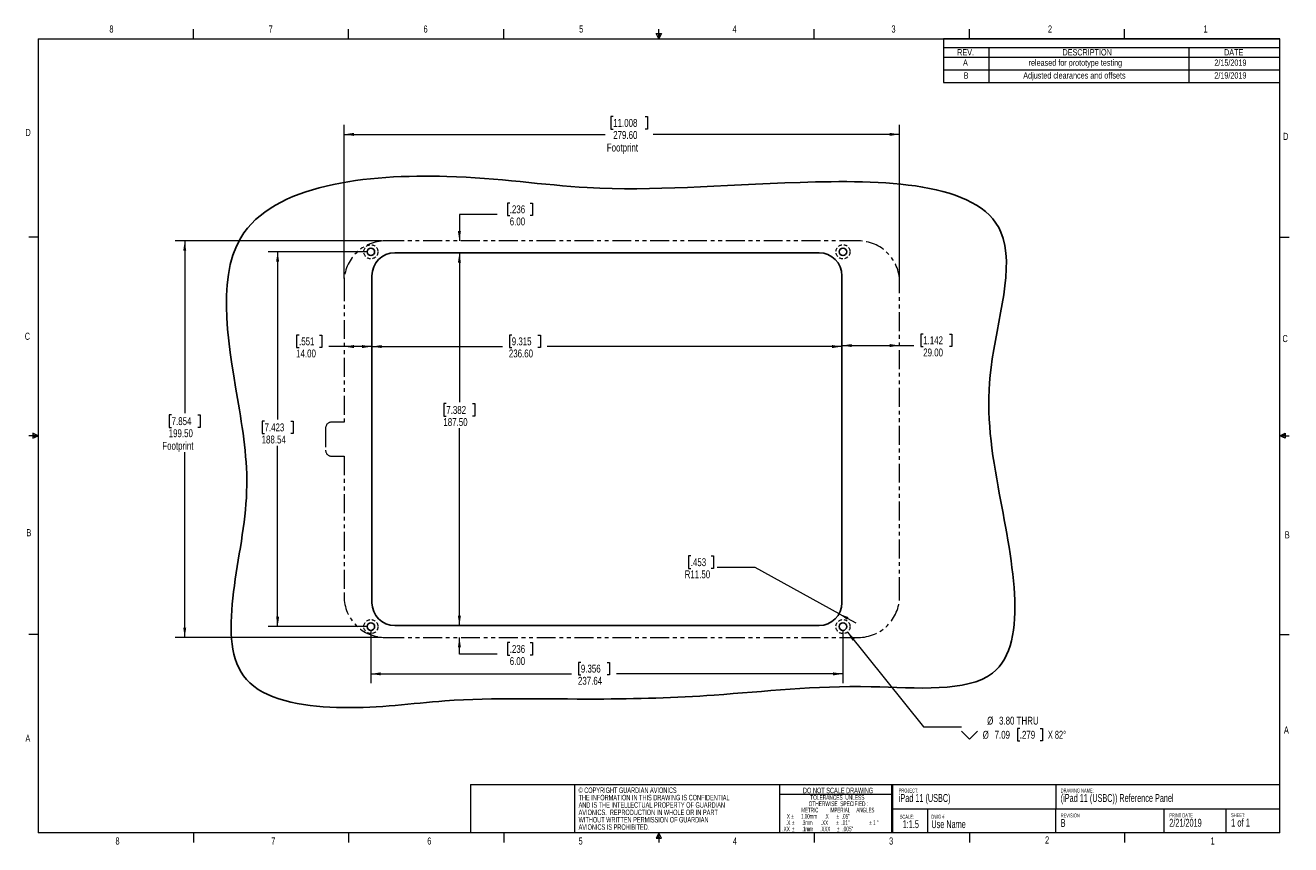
# Model space of a CAD drawing. Header units: millimetres. Extents: x 3 to 428, y 3 to 278.
import ezdxf

# ---------------------------------------------------------------- set-up
doc = ezdxf.new("R2010")
doc.units = ezdxf.units.MM
doc.linetypes.add('HIDDEN', pattern=[1.905, 1.27, -0.635])
doc.linetypes.add('PHANTOM', pattern=[12.7, 6.35, -1.27, 1.27, -1.27, 1.27, -1.27])
doc.styles.add('SLDTEXTSTYLE0', font='TXT', dxfattribs={"width": 0.605})
doc.styles.add('SLDTEXTSTYLE1', font='TXT', dxfattribs={"width": 0.75})
doc.styles.add('SLDTEXTSTYLE2', font='TXT', dxfattribs={"width": 0.561765})
doc.styles.add('SLDTEXTSTYLE3', font='TXT', dxfattribs={"width": 0.56})
doc.styles.add('SLDTEXTSTYLE4', font='TXT', dxfattribs={"width": 0.5525})
doc.styles.add('SLDTEXTSTYLE5', font='TXT', dxfattribs={"width": 0.57})
doc.styles.add('SLDTEXTSTYLE6', font='TXT', dxfattribs={"width": 0.7})
doc.dimstyles.new('SLDDIMSTYLE0', dxfattribs={"dimtxt": 2.645833, "dimasz": 3.302, "dimexe": 0, "dimexo": 0.0625, "dimgap": 0.661458, "dimtad": 0, "dimtih": 1, "dimtoh": 1, "dimlfac": 1.5, "dimrnd": 1e-09, "dimzin": 4, "dimdsep": 46, "dimtxsty": 'SLDTEXTSTYLE1', "dimsah": 1, "dimcen": 0.09, "dimadec": 0, "dimazin": 1, "dimtfac": 1, "dimtofl": 0, "dimtmove": 0, "dimatfit": 3, "dimfxl": 1, "dimfrac": 2, "dimtolj": 1, "dimtzin": 12, "dimarcsym": 0})
doc.dimstyles.new('SLDDIMSTYLE1', dxfattribs={"dimtxt": 2.645833, "dimasz": 3.302, "dimexe": 0, "dimexo": 0.0625, "dimgap": 0.661458, "dimtad": 0, "dimtih": 1, "dimtoh": 1, "dimlfac": 1.5, "dimrnd": 1e-09, "dimzin": 4, "dimdsep": 46, "dimtxsty": 'SLDTEXTSTYLE1', "dimsah": 1, "dimcen": 0, "dimadec": 0, "dimazin": 1, "dimtfac": 1, "dimtofl": 0, "dimtmove": 1, "dimatfit": 3, "dimfxl": 1, "dimfrac": 2, "dimtolj": 1, "dimtzin": 12, "dimarcsym": 0})
doc.dimstyles.new('SLDDIMSTYLE2', dxfattribs={"dimtxt": 2.645833, "dimasz": 3.302, "dimexe": 0, "dimexo": 0.0625, "dimgap": 0.661458, "dimtad": 0, "dimtih": 1, "dimtoh": 1, "dimlfac": 1.5, "dimrnd": 1e-09, "dimzin": 4, "dimdsep": 46, "dimtxsty": 'SLDTEXTSTYLE1', "dimsah": 1, "dimcen": 0.09, "dimadec": 0, "dimazin": 1, "dimtfac": 1, "dimtmove": 0, "dimatfit": 0, "dimfxl": 1, "dimfrac": 2, "dimtolj": 1, "dimtzin": 12, "dimarcsym": 0})
doc.dimstyles.new('SLDDIMSTYLE3', dxfattribs={"dimtxt": 2.645833, "dimasz": 3.302, "dimexe": 0, "dimexo": 0.0625, "dimgap": 0.661458, "dimtad": 0, "dimtih": 1, "dimtoh": 1, "dimlfac": 1.5, "dimrnd": 1e-09, "dimzin": 12, "dimdsep": 46, "dimtxsty": 'SLDTEXTSTYLE1', "dimsah": 1, "dimcen": 0.09, "dimadec": 0, "dimazin": 3, "dimtfac": 1, "dimtofl": 0, "dimtmove": 0, "dimatfit": 3, "dimfxl": 1, "dimfrac": 2, "dimtolj": 1, "dimtzin": 12, "dimarcsym": 0})
doc.dimstyles.new('SLDDIMSTYLE4', dxfattribs={"dimtxt": 2.645833, "dimasz": 3.302, "dimexe": 0, "dimexo": 0.0625, "dimgap": 0.661458, "dimtad": 0, "dimtih": 1, "dimtoh": 1, "dimlfac": 1.5, "dimrnd": 1e-09, "dimzin": 12, "dimdsep": 46, "dimtxsty": 'SLDTEXTSTYLE1', "dimsah": 1, "dimcen": 0, "dimadec": 0, "dimazin": 3, "dimtfac": 1, "dimtofl": 0, "dimtmove": 0, "dimatfit": 3, "dimfxl": 1, "dimfrac": 2, "dimtolj": 1, "dimtzin": 12, "dimarcsym": 0})

# ---------------------------------------------------------------- blocks, each defined once
blk = doc.blocks.new('Block2')
at = {"color": 7, "linetype": 'Continuous', "lineweight": 18}
for p, q in [((12.8, 105.79), (11.04, 106.69)), ((11.04, 106.69), (11.04, 104.98)), ((12.8, 105.79), (9.62, 105.79)), ((11.04, 106.1), (12.8, 105.79)), ((11.04, 104.98), (12.8, 105.79)), ((11.04, 105.56), (12.8, 105.79)), ((11.04, 105.56), (12.8, 105.79))]:
    blk.add_line(p, q, dxfattribs=at)
blk = doc.blocks.new('Block3')
at = {"color": 7, "linetype": 'Continuous', "lineweight": 18}
for p, q in [((0, 0.81), (1.76, 1.71)), ((1.76, 1.12), (0, 0.81)), ((1.76, 0.58), (0, 0.81)), ((1.76, 0.58), (0, 0.81)), ((1.76, 0), (0, 0.81)), ((0, 0.81), (3.17, 0.81)), ((1.76, 1.71), (1.76, 0))]:
    blk.add_line(p, q, dxfattribs=at)
blk = doc.blocks.new('SW_NOTE_0')
at = {"color": 0, "linetype": 'Continuous', "lineweight": 0, "attachment_point": 1, "style": 'SLDTEXTSTYLE0'}
for s, insert, char_height in [('PROJECT:', (0, 1.71), 1.323), ('iPad 11 (USBC)', (0, -0.12), 2.6458)]:
    blk.add_mtext(s, dxfattribs=dict(at, insert=insert, char_height=char_height))
blk = doc.blocks.new('SW_NOTE_1')
at = {"color": 0, "linetype": 'Continuous', "lineweight": 0, "attachment_point": 1, "style": 'SLDTEXTSTYLE0'}
for s, insert, char_height in [('SCALE:', (0, 1.71), 1.323), ('1:1.5', (0.99, -0.12), 2.646)]:
    blk.add_mtext(s, dxfattribs=dict(at, insert=insert, char_height=char_height))
blk = doc.blocks.new('SW_NOTE_2')
at = {"color": 0, "linetype": 'Continuous', "lineweight": 0, "attachment_point": 2}
for s, insert, char_height, style in [('DO NOT SCALE DRAWING', (15.77, 2.39), 1.8521, 'SLDTEXTSTYLE0'), ('OTHERWISE  SPECIFIED :', (15.87, -2.19), 1.5875, 'SLDTEXTSTYLE0'), ('TOLERANCES  UNLESS', (15.53, -0.07), 1.5875, 'SLDTEXTSTYLE0'), ('X', (-0.89, -6.42), 1.59, 'SLDTEXTSTYLE0'), ('%%p', (0.52, -6.42), 1.587, 'SLDTEXTSTYLE0'), ('METRIC         IMPERIAL     ANGLES', (15.7, -4.3), 1.5875, 'SLDTEXTSTYLE2'), ('%%p', (0.68, -8.54), 1.587, 'SLDTEXTSTYLE0'), ('1.00mm      .X', (7.99, -6.42), 1.5875, 'SLDTEXTSTYLE3'), ('%%p', (15.58, -8.54), 1.587, 'SLDTEXTSTYLE0'), ('%%p', (15.68, -6.42), 1.587, 'SLDTEXTSTYLE0'), ('.01"', (18.26, -8.54), 1.587, 'SLDTEXTSTYLE0'), ('.05"', (18.36, -6.42), 1.587, 'SLDTEXTSTYLE0'), ('%%p', (26.67, -8.54), 1.587, 'SLDTEXTSTYLE0'), ('%%d', (29.12, -8.54), 1.587, 'SLDTEXTSTYLE0'), ('.XX', (-1.69, -10.65), 1.587, 'SLDTEXTSTYLE0'), ('.X', (-0.99, -8.54), 1.587, 'SLDTEXTSTYLE0'), ('%%p', (0.66, -10.65), 1.587, 'SLDTEXTSTYLE0'), ('.3mm       .XX', (7.98, -8.54), 1.5875, 'SLDTEXTSTYLE4'), ('.1mm      .XXX', (8.38, -10.65), 1.5875, 'SLDTEXTSTYLE3'), ('%%p', (15.75, -10.65), 1.587, 'SLDTEXTSTYLE0'), ('.005"', (19.03, -10.65), 1.587, 'SLDTEXTSTYLE0'), ('1', (27.96, -8.54), 1.59, 'SLDTEXTSTYLE0')]:
    blk.add_mtext(s, dxfattribs=dict(at, insert=insert, char_height=char_height, style=style))
blk = doc.blocks.new('SW_NOTE_3')
at = {"color": 0, "linetype": 'Continuous', "lineweight": 0, "attachment_point": 1, "style": 'SLDTEXTSTYLE0'}
for s, insert, char_height in [('DWG #', (0, 1.71), 1.323), ('Use Name', (0, -0.12), 2.646)]:
    blk.add_mtext(s, dxfattribs=dict(at, insert=insert, char_height=char_height))
blk = doc.blocks.new('SW_NOTE_4')
at = {"color": 0, "linetype": 'Continuous', "lineweight": 0, "attachment_point": 1, "style": 'SLDTEXTSTYLE0'}
for s, insert, char_height in [('REVISION', (0, 1.71), 1.323), ('B', (0, -0.12), 2.65)]:
    blk.add_mtext(s, dxfattribs=dict(at, insert=insert, char_height=char_height))
blk = doc.blocks.new('SW_NOTE_5')
at = {"color": 0, "linetype": 'Continuous', "lineweight": 0, "attachment_point": 1}
for s, insert, char_height, style in [('SHEET:', (0, 1.71), 1.323, 'SLDTEXTSTYLE0'), ('1 of 1', (0, -0.12), 2.646, 'SLDTEXTSTYLE5')]:
    blk.add_mtext(s, dxfattribs=dict(at, insert=insert, char_height=char_height, style=style))
blk = doc.blocks.new('SW_NOTE_6')
at = {"color": 0, "linetype": 'Continuous', "lineweight": 0, "attachment_point": 1, "style": 'SLDTEXTSTYLE0'}
for s, insert, char_height in [('DRAWING NAME:', (0, 1.71), 1.3229), ('(iPad 11 (USBC)) Reference Panel', (0, -0.12), 2.6458)]:
    blk.add_mtext(s, dxfattribs=dict(at, insert=insert, char_height=char_height))
blk = doc.blocks.new('SW_NOTE_7')
at = {"color": 0, "linetype": 'Continuous', "lineweight": 0, "attachment_point": 1, "style": 'SLDTEXTSTYLE0'}
for s, insert, char_height in [('2/21/2019', (0, -0.12), 2.646), ('PRINT DATE', (0, 1.71), 1.323)]:
    blk.add_mtext(s, dxfattribs=dict(at, insert=insert, char_height=char_height))
blk = doc.blocks.new('SW_NOTE_8')
at = {"color": 0, "linetype": 'Continuous', "lineweight": 0, "char_height": 1.8521, "attachment_point": 1, "style": 'SLDTEXTSTYLE0'}
for s, insert in [('© COPYRIGHT GUARDIAN AVIONICS', (0, 2.39)), ('AND IS THE INTELLECTUAL PROPERTY OF GUARDIAN', (0, -2.55)), ('THE INFORMATION IN THIS DRAWING IS CONFIDENTIAL', (0, -0.08)), ('AVIONICS.  REPRODUCTION IN WHOLE OR IN PART', (0, -5.02)), ('WITHOUT WRITTEN PERMISSION OF GUARDIAN', (0, -7.49)), ('AVIONICS IS PROHIBITED.', (0, -9.96))]:
    blk.add_mtext(s, dxfattribs=dict(at, insert=insert))
blk = doc.blocks.new('SW_TABLEANNOTATION_0')
at = {"color": 0, "linetype": 'Continuous', "lineweight": 18}
for p, q in [((0, 0), (0, -14.71)), ((112.87, 0), (0, 0)), ((112.87, -14.71), (112.87, 0)), ((0, -2.95), (112.87, -2.95)), ((15.24, -2.95), (15.24, -6.13)), ((82.39, -2.95), (82.39, -6.13)), ((0, -6.13), (112.87, -6.13)), ((15.24, -6.13), (15.24, -14.71)), ((82.39, -6.13), (82.39, -14.71)), ((0, -10.42), (112.87, -10.42)), ((0, -14.71), (112.87, -14.71))]:
    blk.add_line(p, q, dxfattribs=at)
at = {"color": 0, "linetype": 'Continuous', "lineweight": 18, "attachment_point": 1, "style": 'SLDTEXTSTYLE1'}
for s, insert, char_height in [('REV.', (4.63, -3.49), 2.117), ('DESCRIPTION', (39.96, -3.49), 2.1167), ('DATE', (94.18, -3.49), 2.117), ('A', (6.58, -6.96), 2.12), ('released for prototype testing', (28.58, -6.96), 2.1167), ('2/15/2019', (90.92, -6.96), 2.117), ('B', (6.81, -11.25), 2.12), ('Adjusted clearances and offsets', (26.79, -11.25), 2.1167), ('2/19/2019', (90.92, -11.25), 2.117)]:
    blk.add_mtext(s, dxfattribs=dict(at, insert=insert, char_height=char_height))
blk = doc.blocks.new('_D')
at = {"color": 7, "linetype": 'Continuous', "lineweight": 18}
for p, q in [((122.99, 205.31), (53.78, 205.31)), ((56.95, 205.31), (56.95, 147.52)), ((52.56, 146.99), (51.75, 146.99)), ((51.75, 146.99), (51.75, 142.78)), ((61.35, 146.99), (62.16, 146.99)), ((62.16, 146.99), (62.16, 142.78)), ((51.75, 142.78), (52.56, 142.78)), ((62.16, 142.78), (61.35, 142.78)), ((56.95, 72.31), (56.95, 134.51)), ((122.99, 72.31), (53.78, 72.31))]:
    blk.add_line(p, q, dxfattribs=at)
for points in [[(56.95, 205.31), (56.45, 202), (57.46, 202)], [(56.95, 72.31), (57.46, 75.61), (56.45, 75.61)]]:
    blk.add_solid(points, dxfattribs=at)
at = {"color": 7, "linetype": 'Continuous', "lineweight": 18, "char_height": 2.646, "attachment_point": 1, "style": 'SLDTEXTSTYLE1'}
for s, insert in [('7.854', (52.56, 146.19)), ('199.50', (51.58, 142.13)), ('Footprint', (49.43, 137.92))]:
    blk.add_mtext(s, dxfattribs=dict(at, insert=insert))
blk = doc.blocks.new('_D_1')
at = {"color": 7, "linetype": 'Continuous', "lineweight": 18}
for p, q in [((200.74, 247.01), (199.94, 247.01)), ((199.94, 247.01), (199.94, 242.8)), ((211.49, 247.01), (212.3, 247.01)), ((212.3, 247.01), (212.3, 242.8)), ((110.43, 192.74), (110.43, 244.21)), ((199.94, 242.8), (200.74, 242.8)), ((212.3, 242.8), (211.49, 242.8)), ((296.83, 192.74), (296.83, 244.21)), ((110.43, 241.04), (198.06, 241.04)), ((296.83, 241.04), (214.18, 241.04))]:
    blk.add_line(p, q, dxfattribs=at)
for points in [[(110.43, 241.04), (113.73, 240.53), (113.73, 241.55)], [(296.83, 241.04), (293.53, 241.55), (293.53, 240.53)]]:
    blk.add_solid(points, dxfattribs=at)
at = {"color": 7, "linetype": 'Continuous', "lineweight": 18, "char_height": 2.646, "attachment_point": 1, "style": 'SLDTEXTSTYLE1'}
for s, insert in [('279.60', (200.74, 242.15)), ('11.008', (200.74, 246.21)), ('Footprint', (198.6, 237.94))]:
    blk.add_mtext(s, dxfattribs=dict(at, insert=insert))
blk = doc.blocks.new('_D_2')
at = {"color": 7, "linetype": 'Continuous', "lineweight": 18}
for p, q in [((119.76, 169.88), (163.58, 169.88)), ((166.7, 173.75), (165.9, 173.75)), ((165.9, 173.75), (165.9, 169.54)), ((175.5, 173.75), (176.3, 173.75)), ((176.3, 173.75), (176.3, 169.54)), ((277.5, 169.88), (178.62, 169.88)), ((165.9, 169.54), (166.7, 169.54)), ((176.3, 169.54), (175.5, 169.54))]:
    blk.add_line(p, q, dxfattribs=at)
for points in [[(119.76, 169.88), (123.07, 169.37), (123.07, 170.39)], [(277.5, 169.88), (274.2, 170.39), (274.2, 169.37)]]:
    blk.add_solid(points, dxfattribs=at)
at = {"color": 7, "linetype": 'Continuous', "lineweight": 18, "char_height": 2.646, "attachment_point": 1, "style": 'SLDTEXTSTYLE1'}
for s, insert in [('9.315', (166.7, 172.95)), ('236.60', (165.72, 168.89))]:
    blk.add_mtext(s, dxfattribs=dict(at, insert=insert))
blk = doc.blocks.new('_D_3')
at = {"color": 7, "linetype": 'Continuous', "lineweight": 18}
for p, q in [((149.13, 201.31), (149.13, 151.27)), ((144.73, 150.74), (143.92, 150.74)), ((143.92, 150.74), (143.92, 146.53)), ((153.52, 150.74), (154.33, 150.74)), ((154.33, 150.74), (154.33, 146.53)), ((143.92, 146.53), (144.73, 146.53)), ((154.33, 146.53), (153.52, 146.53)), ((149.13, 76.31), (149.13, 142.47))]:
    blk.add_line(p, q, dxfattribs=at)
for points in [[(149.13, 201.31), (148.62, 198), (149.64, 198)], [(149.13, 76.31), (149.64, 79.61), (148.62, 79.61)]]:
    blk.add_solid(points, dxfattribs=at)
at = {"color": 7, "linetype": 'Continuous', "lineweight": 18, "char_height": 2.646, "attachment_point": 1, "style": 'SLDTEXTSTYLE1'}
for s, insert in [('7.382', (144.73, 149.94)), ('187.50', (143.75, 145.88))]:
    blk.add_mtext(s, dxfattribs=dict(at, insert=insert))
blk = doc.blocks.new('_D_4')
at = {"color": 7, "linetype": 'Continuous', "lineweight": 18}
for p, q in [((226.77, 99.67), (225.97, 99.67)), ((225.97, 99.67), (225.97, 95.47)), ((233.61, 99.67), (234.42, 99.67)), ((234.42, 99.67), (234.42, 95.47)), ((225.97, 95.47), (226.77, 95.47)), ((234.42, 95.47), (233.61, 95.47)), ((248.36, 95.8), (235.66, 95.8)), ((276.55, 80.27), (248.36, 95.8)), ((276.55, 80.27), (282.11, 77.21))]:
    blk.add_line(p, q, dxfattribs=at)
blk.add_solid([(276.55, 80.27), (279.19, 78.23), (279.68, 79.12)], dxfattribs=at)
at = {"color": 7, "linetype": 'Continuous', "lineweight": 18, "char_height": 2.646, "attachment_point": 1, "style": 'SLDTEXTSTYLE1'}
for s, insert in [('.453', (226.77, 98.88)), ('R11.50', (224.73, 94.81))]:
    blk.add_mtext(s, dxfattribs=dict(at, insert=insert))
blk = doc.blocks.new('_D_5')
at = {"color": 7, "linetype": 'Continuous', "lineweight": 18}
for p, q in [((95.32, 173.75), (94.51, 173.75)), ((94.51, 173.75), (94.51, 169.54)), ((102.16, 173.75), (102.96, 173.75)), ((102.96, 173.75), (102.96, 169.54)), ((110.43, 169.88), (105.28, 169.88)), ((119.76, 169.88), (110.43, 169.88)), ((94.51, 169.54), (95.32, 169.54)), ((102.96, 169.54), (102.16, 169.54))]:
    blk.add_line(p, q, dxfattribs=at)
for points in [[(110.43, 169.88), (113.73, 169.37), (113.73, 170.39)], [(119.76, 169.88), (116.46, 170.39), (116.46, 169.37)]]:
    blk.add_solid(points, dxfattribs=at)
at = {"color": 7, "linetype": 'Continuous', "lineweight": 18, "char_height": 2.646, "attachment_point": 1, "style": 'SLDTEXTSTYLE1'}
for s, insert in [('.551', (95.32, 172.95)), ('14.00', (94.34, 168.89))]:
    blk.add_mtext(s, dxfattribs=dict(at, insert=insert))
blk = doc.blocks.new('_D_6')
at = {"color": 7, "linetype": 'Continuous', "lineweight": 18}
for p, q in [((277.5, 170.22), (296.83, 170.22)), ((296.83, 170.22), (301.64, 170.22)), ((304.77, 174.08), (303.96, 174.08)), ((303.96, 174.08), (303.96, 169.88)), ((303.96, 169.88), (304.77, 169.88)), ((313.56, 174.08), (314.36, 174.08)), ((314.36, 169.88), (313.56, 169.88)), ((314.36, 174.08), (314.36, 169.88))]:
    blk.add_line(p, q, dxfattribs=at)
for points in [[(277.5, 170.22), (280.8, 169.71), (280.8, 170.72)], [(296.83, 170.22), (293.53, 170.72), (293.53, 169.71)]]:
    blk.add_solid(points, dxfattribs=at)
at = {"color": 7, "linetype": 'Continuous', "lineweight": 18, "char_height": 2.646, "attachment_point": 1, "style": 'SLDTEXTSTYLE1'}
for s, insert in [('1.142', (304.77, 173.29)), ('29.00', (304.77, 169.22))]:
    blk.add_mtext(s, dxfattribs=dict(at, insert=insert))
blk = doc.blocks.new('_D_7')
at = {"color": 7, "linetype": 'Continuous', "lineweight": 18}
for p, q in [((166.02, 218.02), (165.22, 218.02)), ((165.22, 218.02), (165.22, 213.82)), ((172.86, 218.02), (173.67, 218.02)), ((173.67, 218.02), (173.67, 213.82)), ((161.83, 214.16), (149.13, 214.16)), ((149.13, 214.16), (149.13, 205.31)), ((165.22, 213.82), (166.02, 213.82)), ((173.67, 213.82), (172.86, 213.82)), ((149.13, 201.31), (149.13, 194.96))]:
    blk.add_line(p, q, dxfattribs=at)
for points in [[(149.13, 205.31), (149.64, 208.61), (148.62, 208.61)], [(149.13, 201.31), (148.62, 198), (149.64, 198)]]:
    blk.add_solid(points, dxfattribs=at)
at = {"color": 7, "linetype": 'Continuous', "lineweight": 18, "char_height": 2.646, "attachment_point": 1, "style": 'SLDTEXTSTYLE1'}
for s, insert in [('.236', (166.02, 217.23)), ('6.00', (166.02, 213.16))]:
    blk.add_mtext(s, dxfattribs=dict(at, insert=insert))
blk = doc.blocks.new('_D_8')
at = {"color": 7, "linetype": 'Continuous', "lineweight": 18}
for p, q in [((149.13, 76.31), (149.13, 82.66)), ((149.13, 66.71), (149.13, 72.31)), ((166.02, 70.58), (165.22, 70.58)), ((165.22, 70.58), (165.22, 66.38)), ((172.86, 70.58), (173.67, 70.58)), ((173.67, 70.58), (173.67, 66.38)), ((161.83, 66.71), (149.13, 66.71)), ((165.22, 66.38), (166.02, 66.38)), ((173.67, 66.38), (172.86, 66.38))]:
    blk.add_line(p, q, dxfattribs=at)
for points in [[(149.13, 76.31), (149.64, 79.61), (148.62, 79.61)], [(149.13, 72.31), (148.62, 69), (149.64, 69)]]:
    blk.add_solid(points, dxfattribs=at)
at = {"color": 7, "linetype": 'Continuous', "lineweight": 18, "char_height": 2.646, "attachment_point": 1, "style": 'SLDTEXTSTYLE1'}
for s, insert in [('.236', (166.02, 69.79)), ('6.00', (166.02, 65.72))]:
    blk.add_mtext(s, dxfattribs=dict(at, insert=insert))
blk = doc.blocks.new('_D_9')
at = {"color": 7, "linetype": 'Continuous', "lineweight": 18}
for p, q in [((119.42, 74.69), (119.42, 56.93)), ((277.85, 74.69), (277.85, 56.93)), ((189.89, 63.97), (189.09, 63.97)), ((189.09, 63.97), (189.09, 59.76)), ((198.69, 63.97), (199.49, 63.97)), ((199.49, 63.97), (199.49, 59.76)), ((119.42, 60.1), (186.77, 60.1)), ((189.09, 59.76), (189.89, 59.76)), ((199.49, 59.76), (198.69, 59.76)), ((277.85, 60.1), (201.81, 60.1))]:
    blk.add_line(p, q, dxfattribs=at)
for points in [[(119.42, 60.1), (122.72, 59.59), (122.72, 60.61)], [(277.85, 60.1), (274.54, 60.61), (274.54, 59.59)]]:
    blk.add_solid(points, dxfattribs=at)
at = {"color": 7, "linetype": 'Continuous', "lineweight": 18, "char_height": 2.646, "attachment_point": 1, "style": 'SLDTEXTSTYLE1'}
for s, insert in [('9.356', (189.89, 63.18)), ('237.64', (188.91, 59.11))]:
    blk.add_mtext(s, dxfattribs=dict(at, insert=insert))
blk = doc.blocks.new('_D_10')
at = {"color": 7, "linetype": 'Continuous', "lineweight": 18}
for p, q in [((118.15, 201.65), (84.96, 201.65)), ((88.13, 201.65), (88.13, 145.42)), ((83.73, 144.88), (82.93, 144.88)), ((82.93, 144.88), (82.93, 140.68)), ((92.53, 144.88), (93.33, 144.88)), ((93.33, 144.88), (93.33, 140.68)), ((82.93, 140.68), (83.73, 140.68)), ((93.33, 140.68), (92.53, 140.68)), ((88.13, 75.96), (88.13, 136.62)), ((118.15, 75.96), (84.96, 75.96))]:
    blk.add_line(p, q, dxfattribs=at)
for points in [[(88.13, 201.65), (87.62, 198.35), (88.64, 198.35)], [(88.13, 75.96), (88.64, 79.26), (87.62, 79.26)]]:
    blk.add_solid(points, dxfattribs=at)
at = {"color": 7, "linetype": 'Continuous', "lineweight": 18, "char_height": 2.646, "attachment_point": 1, "style": 'SLDTEXTSTYLE1'}
for s, insert in [('7.423', (83.73, 144.09)), ('188.54', (82.76, 140.03))]:
    blk.add_mtext(s, dxfattribs=dict(at, insert=insert))
blk = doc.blocks.new('SW_SYMBOL_HOLE_SINK')
at = {"color": 0, "linetype": 'Continuous', "lineweight": 18}
for p, q in [((0, 875), (800, 75)), ((800, 75), (1600, 875))]:
    blk.add_line(p, q, dxfattribs=at)
blk = doc.blocks.new('_D_11')
at = {"color": 7, "linetype": 'Continuous', "lineweight": 18}
for p, q in [((279.33, 74.12), (304.88, 42.33)), ((304.88, 42.33), (317.58, 42.33)), ((337.17, 41.8), (336.37, 41.8)), ((336.37, 41.8), (336.37, 37.59)), ((344.01, 41.8), (344.82, 41.8)), ((344.82, 41.8), (344.82, 37.59)), ((336.37, 37.59), (337.17, 37.59)), ((344.82, 37.59), (344.01, 37.59))]:
    blk.add_line(p, q, dxfattribs=at)
blk.add_solid([(279.33, 74.12), (281, 71.23), (281.79, 71.86)], dxfattribs=at)
at = {"color": 7, "linetype": 'Continuous', "lineweight": 18, "xscale": 0.0033796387, "yscale": 0.0033796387, "zscale": 0.0033796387}
blk.add_blockref('SW_SYMBOL_HOLE_SINK', (317.58, 37.96), dxfattribs=at)
at = {"color": 7, "linetype": 'Continuous', "lineweight": 18, "char_height": 2.646, "attachment_point": 1}
for s, insert, style in [('%%c', (326.22, 45.74), 'SLDTEXTSTYLE1'), ('3.80 THRU', (330.22, 45.74), 'SLDTEXTSTYLE1'), ('%%c', (324.73, 41), 'SLDTEXTSTYLE1'), ('7.09', (328.72, 41), 'SLDTEXTSTYLE1'), ('.279', (337.17, 41), 'SLDTEXTSTYLE1'), ('X 82°', (346.61, 41), 'SLDTEXTSTYLE6')]:
    blk.add_mtext(s, dxfattribs=dict(at, insert=insert, style=style))

msp = doc.modelspace()

# ---------------------------------------------------------------- linework, layer by layer
at = {"color": 7, "linetype": 'Continuous', "lineweight": 18}
for p, q in [((59.8506, 273.1133), (59.8506, 276.2883)), ((111.9315, 273.1133), (111.9315, 276.2883)), ((164.0123, 273.1133), (164.0123, 276.2883)), ((268.1741, 273.1133), (268.1741, 276.2883)), ((320.255, 273.1133), (320.255, 276.2883)), ((372.3359, 273.1133), (372.3359, 276.2883)), ((7.7697, 273.1133), (424.4168, 273.1133)), ((7.7697, 273.1133), (7.7697, 6.7339)), ((424.4168, 6.7339), (424.4168, 273.1133)), ((7.7697, 206.5184), (4.5947, 206.5184)), ((424.4168, 206.5184), (427.5918, 206.5184)), ((7.7697, 73.3288), (4.5947, 73.3288)), ((424.4168, 73.3288), (427.5918, 73.3288)), ((152.7968, 22.9925), (424.4168, 22.9925)), ((152.7968, 22.9925), (152.7968, 6.7339)), ((187.7491, 22.9925), (187.7491, 6.7339)), ((256.4869, 22.9925), (256.4869, 6.7339)), ((294.0857, 22.9925), (294.0857, 6.7339)), ((294.4826, 22.9925), (294.4826, 6.7339)), ((349.2164, 22.9925), (349.2164, 14.8632)), ((294.0857, 19.6218), (256.4869, 19.6218)), ((294.4826, 14.8632), (323.0019, 14.8632)), ((306.2202, 14.8632), (306.2202, 6.7339)), ((323.0019, 14.8632), (424.4168, 14.8632)), ((349.2164, 6.7339), (349.2164, 14.8632)), ((385.5516, 14.8632), (385.5516, 6.7339)), ((406.3505, 14.8632), (406.3505, 6.7339)), ((152.7968, 6.7339), (7.7697, 6.7339)), ((59.8506, 6.7339), (59.8506, 3.5589)), ((111.9315, 6.7339), (111.9315, 3.5589)), ((424.4168, 6.7339), (152.7968, 6.7339)), ((164.0123, 6.7339), (164.0123, 3.5589)), ((268.1741, 6.7339), (268.1741, 3.5589)), ((268.1741, 6.7339), (268.1741, 3.5589)), ((320.255, 6.7339), (320.255, 3.5589)), ((320.255, 6.7339), (320.255, 3.5589)), ((372.3359, 6.7339), (372.3359, 3.5589)), ((372.3359, 6.7339), (372.3359, 3.5589))]:
    msp.add_line(p, q, dxfattribs=at)
at = {"color": 8, "linetype": 'PHANTOM', "lineweight": 18}
for p, q in [((282.9979, 205.3061), (124.2646, 205.3061)), ((110.4312, 191.4728), (110.4312, 144.5268)), ((296.8312, 86.1394), (296.8312, 191.4728)), ((110.4312, 144.5268), (106.2336, 144.5268)), ((104.2339, 142.5271), (104.2339, 135.0851)), ((106.2336, 133.0854), (110.4312, 133.0854)), ((110.4312, 133.0854), (110.4312, 86.1394)), ((124.2646, 72.3061), (282.9979, 72.3061))]:
    msp.add_line(p, q, dxfattribs=at)
at = {"color": 7, "linetype": 'Continuous', "lineweight": 25}
for p, q in [((127.4312, 201.3061), (269.8312, 201.3061)), ((119.7646, 83.9727), (119.7646, 193.6394)), ((277.4979, 193.6394), (277.4979, 83.9727)), ((269.8312, 76.3061), (127.4312, 76.3061))]:
    msp.add_line(p, q, dxfattribs=at)
at = {"color": 7, "linetype": 'HIDDEN', "lineweight": 18}
for centre in [(119.4174, 201.6533), (277.8451, 201.6533), (119.4174, 75.9589), (277.8451, 75.9589)]:
    msp.add_circle(centre, 2.3622, dxfattribs=at)
at = {"color": 7, "linetype": 'Continuous', "lineweight": 25}
for centre in [(119.4174, 201.6533), (277.8451, 201.6533), (119.4174, 75.9589), (277.8451, 75.9589)]:
    msp.add_circle(centre, 1.2658, dxfattribs=at)
at = {"color": 8, "linetype": 'PHANTOM', "lineweight": 18}
for centre, start, end in [((124.2646, 191.4727), 90, 180), ((282.9979, 191.4727), 0, 90), ((124.2646, 86.1394), 180, 270), ((282.9979, 86.1394), 270, 0)]:
    msp.add_arc(centre, 13.8333, start, end, dxfattribs=at)
at = {"color": 7, "linetype": 'Continuous', "lineweight": 25}
for centre, start, end in [((127.4312, 193.6394), 90, 180), ((269.8312, 193.6394), 0, 90), ((127.4312, 83.9727), 180, 270), ((269.8312, 83.9727), 270, 0)]:
    msp.add_arc(centre, 7.6667, start, end, dxfattribs=at)
at = {"color": 8, "linetype": 'PHANTOM', "lineweight": 18}
for centre, major_axis, start_param, end_param in [((106.2342, 142.5265), (-1.4146, 1.4146), 5.49793944, 7.06843118), ((106.2342, 135.0857), (1.4146, 1.4146), 2.35634678, 3.92683852)]:
    msp.add_ellipse(centre, major_axis=major_axis, ratio=0.99969546, start_param=start_param, end_param=end_param, dxfattribs=at)
at = {"color": 7, "linetype": 'Continuous', "lineweight": 25}
msp.add_open_spline([(192.0394, 223.202), (214.2796, 221.9212), (256.5124, 226.1802), (345.14, 225.1631), (324.0847, 162.2728), (329.5836, 119.1886), (345.5516, 51.1), (280.4042, 57.716), (239.615, 52.673), (191.2828, 51.1331), (149.1423, 52.6415), (112.2113, 47.0655), (61.3256, 54.1006), (80.8503, 110.1366), (74.7089, 155.3574), (61.0573, 221.6057), (139.3089, 229.9863), (177.3428, 224.0483), (192.0394, 223.202)], degree=3, knots=[0, 0, 0, 0, 0.08843191, 0.1742457, 0.23058357, 0.28017828, 0.35742173, 0.40803631, 0.4733457, 0.52229691, 0.58511034, 0.62749678, 0.66752431, 0.74180156, 0.78099307, 0.85230927, 0.9415634, 1, 1, 1, 1], dxfattribs=at)

# ---------------------------------------------------------------- block references
at = {"color": 7, "linetype": 'Continuous', "extrusion": (4.9377e-15, 4.9377e-15, -1), "rotation": 270}
msp.add_blockref('Block2', (-321.8872, 285.9101), dxfattribs=at)
at = {"color": 7, "linetype": 'Continuous', "lineweight": 18}
msp.add_blockref('SW_TABLEANNOTATION_0', (311.5445, 273.1133), dxfattribs=at)
at = {"color": 7, "linetype": 'Continuous'}
for name, p in [('Block2', (-5.0272, 34.1297)), ('Block3', (424.4168, 139.1109))]:
    msp.add_blockref(name, p, dxfattribs=at)
at = {"color": 7, "linetype": 'Continuous', "lineweight": 0}
for name, p in [('SW_NOTE_8', (189.1186, 19.6118)), ('SW_NOTE_2', (260.4279, 19.5308)), ('SW_NOTE_0', (296.5643, 19.9156)), ('SW_NOTE_6', (350.9079, 19.9156)), ('SW_NOTE_1', (296.8992, 11.1425)), ('SW_NOTE_3', (307.5107, 11.1425)), ('SW_NOTE_4', (350.9079, 11.5569)), ('SW_NOTE_7', (387.3372, 11.6118)), ('SW_NOTE_5', (408.0825, 11.6625))]:
    msp.add_blockref(name, p, dxfattribs=at)
at = {"color": 7, "linetype": 'Continuous', "rotation": 90}
msp.add_blockref('Block2', (321.8872, -6.0629), dxfattribs=at)

# ---------------------------------------------------------------- texts
at = {"color": 7, "linetype": 'Continuous', "lineweight": 0, "char_height": 2.3813, "attachment_point": 1, "style": 'SLDTEXTSTYLE1'}
for s, insert in [('8', (31.6832, 277.5736)), ('7', (85.116, 277.5736)), ('6', (137.0834, 277.5736)), ('5', (189.3025, 277.5736)), ('4', (240.8089, 277.5736)), ('3', (294.1126, 277.5736)), ('2', (346.6276, 277.5736)), ('1', (398.8072, 277.5736)), ('D', (3.5097, 242.8963)), ('D', (425.5506, 241.5627)), ('C', (3.2709, 174.5198)), ('C', (425.3246, 173.7572)), ('B', (3.8324, 108.6362)), ('B', (426.0947, 107.9208)), ('A', (3.4964, 39.6943)), ('A', (425.8113, 42.4588)), ('8', (33.7184, 5.2401)), ('7', (85.9715, 5.2401)), ('6', (138.3616, 5.2401)), ('5', (189.1186, 5.2401)), ('4', (240.9192, 5.2401)), ('3', (293.3158, 5.2401)), ('2', (345.6579, 5.5788)), ('1', (401.2202, 5.2401))]:
    msp.add_mtext(s, dxfattribs=dict(at, insert=insert))

# ---------------------------------------------------------------- dimensions: what is measured, and where the dimension line sits
at = {"color": 7, "linetype": 'Continuous', "lineweight": 18}
dim = msp.add_linear_dim(base=(296.8312, 241.0377), p1=(110.4312, 191.4727), p2=(296.8312, 191.4727), text='<>\\PFootprint', dimstyle='SLDDIMSTYLE0', dxfattribs=at)
dim.commit()
dim.dimension.update_dxf_attribs({"geometry": '_D_1', "text_midpoint": (206.1183, 241.0377), "dimtype": 160})
for base, p1, p2, dimstyle, picture, middle in [((149.1272, 201.3061), (124.2646, 205.3061), (127.4312, 201.3061), 'SLDDIMSTYLE2', '_D_7', (149.1272, 214.156)), ((88.13, 201.6533), (119.4174, 75.9589), (119.4174, 201.6533), 'SLDDIMSTYLE3', '_D_10', (88.13, 141.0184)), ((149.1272, 76.3061), (127.4312, 201.3061), (127.4312, 76.3061), 'SLDDIMSTYLE0', '_D_3', (149.1272, 146.8693)), ((149.1272, 72.3061), (127.4312, 76.3061), (124.2646, 72.3061), 'SLDDIMSTYLE2', '_D_8', (149.1272, 66.7138))]:
    dim = msp.add_linear_dim(base=base, p1=p1, p2=p2, angle=90, dimstyle=dimstyle, dxfattribs=at)
    dim.commit()
    dim.dimension.update_dxf_attribs({"geometry": picture, "text_midpoint": middle, "dimtype": 160})
dim = msp.add_linear_dim(base=(56.955, 205.3061), p1=(124.2646, 72.3061), p2=(124.2646, 205.3061), angle=90, text='<>\\PFootprint', dimstyle='SLDDIMSTYLE0', dxfattribs=at)
dim.commit()
dim.dimension.update_dxf_attribs({"geometry": '_D', "text_midpoint": (56.955, 141.0178), "dimtype": 160})
for base, p1, p2, dimstyle, picture, middle in [((119.7646, 169.8817), (110.4312, 191.4727), (119.7646, 193.6394), 'SLDDIMSTYLE0', '_D_5', (98.7393, 169.8817)), ((277.4979, 169.8817), (119.7646, 193.6394), (277.4979, 193.6394), 'SLDDIMSTYLE0', '_D_2', (171.0977, 169.8817)), ((296.8312, 170.2151), (277.4979, 193.6394), (296.8312, 191.4727), 'SLDDIMSTYLE0', '_D_6', (309.1625, 170.2151)), ((277.8451, 60.1029), (119.4174, 75.9589), (277.8451, 75.9589), 'SLDDIMSTYLE3', '_D_9', (194.2887, 60.1029))]:
    dim = msp.add_linear_dim(base=base, p1=p1, p2=p2, dimstyle=dimstyle, dxfattribs=at)
    dim.commit()
    dim.dimension.update_dxf_attribs({"geometry": picture, "text_midpoint": middle, "dimtype": 160})
dim = msp.add_radius_dim(center=(269.8312, 83.9727), mpoint=(276.5457, 80.2722), dimstyle='SLDDIMSTYLE1', dxfattribs=at)
dim.commit()
dim.dimension.update_dxf_attribs({"geometry": '_D_4', "text_midpoint": (230.1944, 95.8048), "dimtype": 164})
dim = msp.add_diameter_dim_2p(p1=(276.3649, 77.7998), p2=(279.3253, 74.118), text='%%c3.80 THRU\\P{\\fGDT;w}<> X 82°', dimstyle='SLDDIMSTYLE4', dxfattribs=at)
dim.commit()
dim.dimension.update_dxf_attribs({"geometry": '_D_11', "text_midpoint": (336.3101, 41.7976), "dimtype": 163})

doc.saveas('drawing.dxf')
